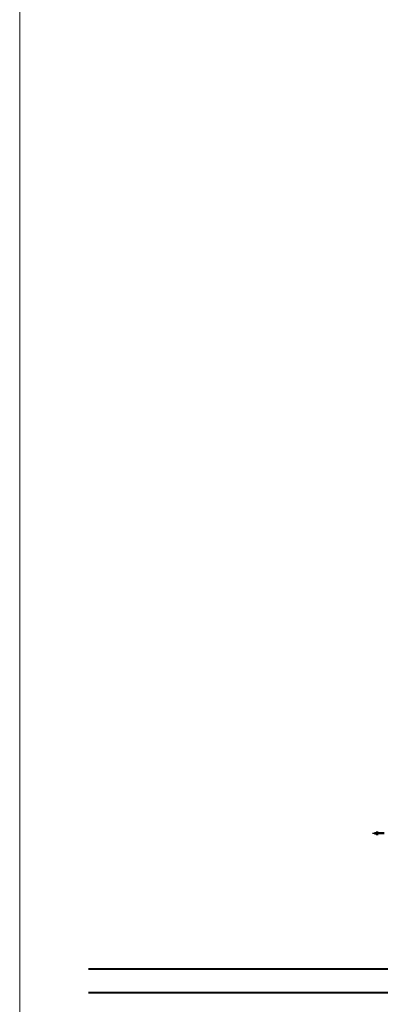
# Model space of a CAD drawing. Header units: inches. Extents: x 0 to 21849, y 0 to 20143.
# Tile 6 of 15: x 0 to 1829, y 5078 to 10071. Entities that reach past the tile are written whole.
import ezdxf

# ---------------------------------------------------------------- set-up
doc = ezdxf.new("R2010")
doc.units = ezdxf.units.IN
doc.header["$MEASUREMENT"] = 0
doc.linetypes.add('DASHED2', pattern=[0.375, 0.25, -0.125])
doc.linetypes.add('HIDDEN2', pattern=[0.1875, 0.125, -0.0625])
doc.layers.add('E-GES-COND', color=92, linetype='DASHED2', lineweight=50)
doc.layers.add('E-LPS-ISO', color=7, linetype='DASHED2', lineweight=40)
doc.layers.add('E-NOPLT', color=241, linetype='Continuous', lineweight=0, plot=False)

msp = doc.modelspace()

# ---------------------------------------------------------------- linework, layer by layer
at = {"layer": 'E-GES-COND', "color": 0, "linetype": 'Continuous'}
for p, q in [((1795.2, 5941.9), (1795.2, 5947.9)), ((1804.2, 5938.9), (1804.2, 5950.9)), ((1813.2, 5935.9), (1813.2, 5953.9)), ((1849.2, 5944.9), (1813.2, 5944.9))]:
    msp.add_line(p, q, dxfattribs=at)
at = {"layer": 'E-LPS-ISO', "color": 0, "linetype": 'HIDDEN2'}
for p, q in [((349.8, 5257.7), (7696.4, 5257.7)), ((349.8, 5137.7), (7696.4, 5137.7))]:
    msp.add_line(p, q, dxfattribs=at)
at = {"layer": 'E-NOPLT', "color": 0, "linetype": 'Continuous'}
msp.add_line((0, 434), (0, 20142.8), dxfattribs=at)

doc.saveas('drawing.dxf')
